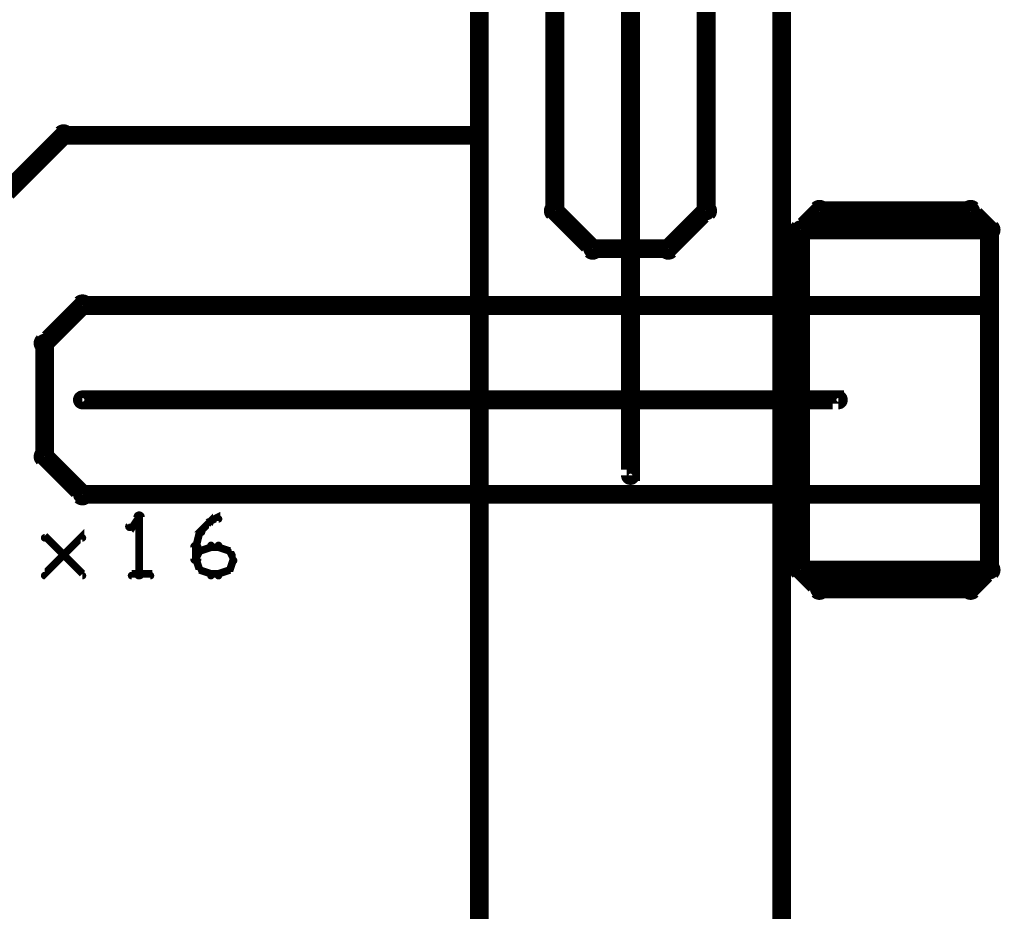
# Model space of a CAD drawing. Extents: x 26 to 524, y 33 to 520.
# Tile 79 of 95: x 356 to 382, y 374 to 398. Entities that reach past the tile are written whole.
import ezdxf

# ---------------------------------------------------------------- set-up
doc = ezdxf.new("R2010")
doc.units = 0
for name, color, linetype in [('BOTTOM', 22, 'CONTINUOUS'), ('DIMENSIONS', 3, 'CONTINUOUS'), ('DRAWING', 1, 'CONTINUOUS'), ('DRAWING2', 4, 'CONTINUOUS'), ('OUTLINES', 5, 'CONTINUOUS')]:
    doc.layers.add(name, color=color, linetype=linetype)

msp = doc.modelspace()

# ---------------------------------------------------------------- linework, layer by layer
at = {"layer": 'BOTTOM', "color": 251}
msp.add_lwpolyline([(347.5, 377.4, 0.3, 0.3, 1), (347.5, 377.6, 0, 0, 0), (347.5, 377.5, 0, 0, 0), (347.5, 377.5, 0.5, 0.5, 1), (347.5, 357.5, 0, 0, 0), (347.5, 357.5, 0.3, 0.3, 0), (347.5, 357.4, 0.3, 0.3, 1), (347.5, 357.6, 0, 0, 0), (347.5, 357.6, 0.3, 0.3, 1), (347.5, 357.4, 0, 0, 0), (347.5, 357.5, 0, 0, 0), (347.5, 357.5, 0.5, 0.5, 1), (347.5, 377.5, 0.5, 0.5, 0), (347.5, 377.5, 0, 0, 0), (347.5, 377.5, 0.3, 0.3, 0), (347.5, 377.6, 0.3, 0.3, 1), (347.5, 377.4, 0, 0, 0)], format="xyseb", close=True, dxfattribs=at)
at = {"layer": 'DIMENSIONS', "color": 94}
msp.add_lwpolyline([(368.5, 376, 0.1, 0.1, 1), (368.5, 376, 0, 0, 0), (368.5, 376, 0, 0, 0), (368.5, 376, 0.1, 0.1, 0), (368.5, 419, 0.1, 0.1, 0), (368.5, 419, 0, 0, 0), (368.5, 419, 0.1, 0.1, 0), (368.5, 419, 0.1, 0.1, 1), (368.5, 419, 0, 0, 0)], format="xyseb", dxfattribs=at)
at = {"layer": 'DRAWING', "color": 2}
for points in [[(372.6, 408.5, 0.3, 0.3, 1), (372.4, 408.5, 0, 0, 0), (372.5, 408.5, 0, 0, 0), (372.5, 408.5, 0.5, 0.5, 0), (372.5, 385.5, 0.5, 0.5, 0), (372.5, 385.5, 0, 0, 0), (372.5, 385.5, 0.3, 0.3, 0), (372.4, 385.5, 0.3, 0.3, 1), (372.6, 385.5, 0, 0, 0)], [(358, 387.6, 0.3, 0.3, 1), (358, 387.4, 0, 0, 0), (358, 387.5, 0, 0, 0), (358, 387.5, 0.5, 0.5, 0), (378, 387.5, 0.5, 0.5, 0), (378, 387.5, 0, 0, 0), (378, 387.5, 0.3, 0.3, 0), (378, 387.4, 0.3, 0.3, 1), (378, 387.6, 0, 0, 0)]]:
    msp.add_lwpolyline(points, format="xyseb", dxfattribs=at)
at = {"layer": 'DRAWING2', "color": 171}
msp.add_lwpolyline([(376.5, 202.5, 0.5, 0.5, 0), (376.5, 402.5, 0, 0, 0), (376.5, 402.5, 0.3, 0.3, 0), (376.6, 402.5, 0.3, 0.3, 1), (376.4, 402.5, 0, 0, 0), (376.5, 402.4, 0.3, 0.3, 1), (376.5, 402.6, 0, 0, 0), (376.5, 402.5, 0, 0, 0), (376.5, 402.5, 0.5, 0.5, 0), (368.5, 402.5, 0, 0, 0), (368.5, 402.5, 0.3, 0.3, 0), (368.5, 402.6, 0.3, 0.3, 1), (368.5, 402.4, 0, 0, 0), (368.6, 402.5, 0.3, 0.3, 1), (368.4, 402.5, 0, 0, 0), (368.5, 402.5, 0, 0, 0), (368.5, 402.5, 0.5, 0.5, 0), (368.5, 202.5, 0.5, 0.5, 0)], format="xyseb", dxfattribs=at)
at = {"layer": 'OUTLINES', "color": 11}
for points in [[(370.5, 407.5, 0.5, 0.5, 0), (370.5, 392.5, 0, 0, 0), (370.5, 392.5, 0.3, 0.3, 0), (370.4, 392.5, 0.3, 0.3, 1), (370.6, 392.5, 0, 0, 0), (370.6, 392.6, 0.3, 0.3, 1), (370.4, 392.4, 0, 0, 0), (370.5, 392.5, 0, 0, 0), (370.5, 392.5, 0.5, 0.5, 0), (371.5, 391.5, 0, 0, 0), (371.5, 391.5, 0.3, 0.3, 0), (371.4, 391.4, 0.3, 0.3, 1), (371.6, 391.6, 0, 0, 0), (371.5, 391.6, 0.3, 0.3, 1), (371.5, 391.4, 0, 0, 0), (371.5, 391.5, 0, 0, 0), (371.5, 391.5, 0.5, 0.5, 0), (373.5, 391.5, 0, 0, 0), (373.5, 391.5, 0.3, 0.3, 0), (373.5, 391.4, 0.3, 0.3, 1), (373.5, 391.6, 0, 0, 0), (373.4, 391.6, 0.3, 0.3, 1), (373.6, 391.4, 0, 0, 0), (373.5, 391.5, 0, 0, 0), (373.5, 391.5, 0.5, 0.5, 0), (374.5, 392.5, 0, 0, 0), (374.5, 392.5, 0.3, 0.3, 0), (374.6, 392.4, 0.3, 0.3, 1), (374.4, 392.6, 0, 0, 0), (374.4, 392.5, 0.3, 0.3, 1), (374.6, 392.5, 0, 0, 0), (374.5, 392.5, 0, 0, 0), (374.5, 392.5, 0.5, 0.5, 0), (374.5, 407.5, 0, 0, 0)], [(368.5, 340.5, 0.5, 0.5, 0), (368.5, 394.5, 0, 0, 0), (368.5, 394.5, 0.3, 0.3, 0), (368.6, 394.5, 0.3, 0.3, 1), (368.4, 394.5, 0, 0, 0), (368.5, 394.4, 0.3, 0.3, 1), (368.5, 394.6, 0, 0, 0), (368.5, 394.5, 0, 0, 0), (368.5, 394.5, 0.5, 0.5, 0), (357.5, 394.5, 0.5, 0.5, 0), (357.5, 394.5, 0, 0, 0), (357.5, 394.5, 0.3, 0.3, 0), (357.5, 394.6, 0.3, 0.3, 1), (357.5, 394.4, 0, 0, 0), (357.6, 394.4, 0.3, 0.3, 1), (357.4, 394.6, 0, 0, 0), (357.5, 394.5, 0, 0, 0), (357.5, 394.5, 0.5, 0.5, 0), (356, 393, 0, 0, 0)], [(359.4, 382.9, 0.1, 0.1, 1), (359.6, 382.9, 0, 0, 0), (359.5, 382.9, 0, 0, 0), (359.5, 382.9, 0.2, 0.2, 0), (359.5, 384.4, 0.2, 0.2, 0), (359.5, 384.4, 0, 0, 0), (359.5, 384.4, 0.1, 0.1, 0), (359.6, 384.4, 0.1, 0.1, 1), (359.4, 384.4, 0, 0, 0)], [(361.4, 384.3, 0.1, 0.1, 1), (361.4, 384.2, 0, 0, 0), (361.4, 384.3, 0, 0, 0), (361.4, 384.3, 0.2, 0.2, 0), (361.6, 384.4, 0.2, 0.2, 0), (361.6, 384.4, 0, 0, 0), (361.6, 384.4, 0.1, 0.1, 0), (361.6, 384.3, 0.1, 0.1, 1), (361.6, 384.4, 0, 0, 0)], [(359.5, 384.3, 0.1, 0.1, 1), (359.5, 384.4, 0, 0, 0), (359.5, 384.4, 0, 0, 0), (359.5, 384.4, 0.2, 0.2, 0), (359.3, 384.1, 0.2, 0.2, 0), (359.3, 384.1, 0, 0, 0), (359.3, 384.1, 0.1, 0.1, 0), (359.2, 384.2, 0.1, 0.1, 1), (359.3, 384.1, 0, 0, 0)], [(361.1, 384, 0.1, 0.1, 1), (361.2, 384, 0, 0, 0), (361.1, 384, 0, 0, 0), (361.1, 384, 0.2, 0.2, 0), (361.4, 384.3, 0.2, 0.2, 0), (361.4, 384.3, 0, 0, 0), (361.4, 384.3, 0.1, 0.1, 0), (361.4, 384.2, 0.1, 0.1, 1), (361.3, 384.3, 0, 0, 0)], [(357, 382.9, 0.1, 0.1, 1), (357, 382.8, 0, 0, 0), (357, 382.9, 0, 0, 0), (357, 382.9, 0.2, 0.2, 0), (358, 383.9, 0.2, 0.2, 0), (358, 383.9, 0, 0, 0), (358, 383.9, 0.1, 0.1, 0), (358, 383.8, 0.1, 0.1, 1), (358, 383.9, 0, 0, 0)], [(361, 383.6, 0.1, 0.1, 1), (361, 383.6, 0, 0, 0), (361, 383.6, 0, 0, 0), (361, 383.6, 0.2, 0.2, 0), (361.1, 384, 0.2, 0.2, 0), (361.1, 384, 0, 0, 0), (361.1, 384, 0.1, 0.1, 0), (361.2, 384, 0.1, 0.1, 1), (361.1, 384, 0, 0, 0)], [(358, 382.8, 0.1, 0.1, 1), (358, 382.9, 0, 0, 0), (358, 382.9, 0, 0, 0), (358, 382.9, 0.2, 0.2, 0), (357, 383.9, 0.2, 0.2, 0), (357, 383.9, 0, 0, 0), (357, 383.9, 0.1, 0.1, 0), (357, 383.9, 0.1, 0.1, 1), (357, 383.8, 0, 0, 0)], [(360.9, 383.3, 0.1, 0.1, 1), (361.1, 383.3, 0, 0, 0), (361, 383.3, 0, 0, 0), (361, 383.3, 0.2, 0.2, 0), (361, 383.6, 0.2, 0.2, 0), (361, 383.6, 0, 0, 0), (361, 383.6, 0.1, 0.1, 0), (361.1, 383.6, 0.1, 0.1, 1), (360.9, 383.6, 0, 0, 0)], [(361.1, 383.5, 0.1, 0.1, 1), (361.1, 383.5, 0, 0, 0), (361.1, 383.5, 0, 0, 0), (361.1, 383.5, 0.2, 0.2, 0), (361.4, 383.6, 0.2, 0.2, 0), (361.4, 383.6, 0, 0, 0), (361.4, 383.6, 0.1, 0.1, 0), (361.4, 383.6, 0.1, 0.1, 1), (361.4, 383.7, 0, 0, 0)], [(361.4, 383.7, 0.1, 0.1, 1), (361.4, 383.6, 0, 0, 0), (361.4, 383.6, 0, 0, 0), (361.4, 383.6, 0.2, 0.2, 0), (361.6, 383.6, 0.2, 0.2, 0), (361.6, 383.6, 0, 0, 0), (361.6, 383.6, 0.1, 0.1, 0), (361.6, 383.6, 0.1, 0.1, 1), (361.6, 383.7, 0, 0, 0)], [(361.6, 383.7, 0.1, 0.1, 1), (361.6, 383.6, 0, 0, 0), (361.6, 383.6, 0, 0, 0), (361.6, 383.6, 0.2, 0.2, 0), (361.9, 383.5, 0.2, 0.2, 0), (361.9, 383.5, 0, 0, 0), (361.9, 383.5, 0.1, 0.1, 0), (361.9, 383.5, 0.1, 0.1, 1), (361.9, 383.5, 0, 0, 0)], [(361, 383.3, 0.1, 0.1, 1), (361, 383.2, 0, 0, 0), (361, 383.3, 0, 0, 0), (361, 383.3, 0.2, 0.2, 0), (361.1, 383.5, 0.2, 0.2, 0), (361.1, 383.5, 0, 0, 0), (361.1, 383.5, 0.1, 0.1, 0), (361.2, 383.5, 0.1, 0.1, 1), (361.1, 383.5, 0, 0, 0)], [(361.9, 383.5, 0.1, 0.1, 1), (361.8, 383.5, 0, 0, 0), (361.9, 383.5, 0, 0, 0), (361.9, 383.5, 0.2, 0.2, 0), (362, 383.3, 0.2, 0.2, 0), (362, 383.3, 0, 0, 0), (362, 383.3, 0.1, 0.1, 0), (362, 383.2, 0.1, 0.1, 1), (362, 383.3, 0, 0, 0)], [(361.1, 383, 0.1, 0.1, 1), (361.2, 383, 0, 0, 0), (361.1, 383, 0, 0, 0), (361.1, 383, 0.2, 0.2, 0), (361, 383.3, 0.2, 0.2, 0), (361, 383.3, 0, 0, 0), (361, 383.3, 0.1, 0.1, 0), (361, 383.3, 0.1, 0.1, 1), (361, 383.2, 0, 0, 0)], [(362, 383.2, 0.1, 0.1, 1), (362, 383.3, 0, 0, 0), (362, 383.3, 0, 0, 0), (362, 383.3, 0.2, 0.2, 0), (361.9, 383, 0.2, 0.2, 0), (361.9, 383, 0, 0, 0), (361.9, 383, 0.1, 0.1, 0), (361.8, 383, 0.1, 0.1, 1), (361.9, 383, 0, 0, 0)], [(359.3, 382.9, 0.1, 0.1, 1), (359.3, 382.8, 0, 0, 0), (359.3, 382.9, 0, 0, 0), (359.3, 382.9, 0.2, 0.2, 0), (359.8, 382.9, 0.2, 0.2, 0), (359.8, 382.9, 0, 0, 0), (359.8, 382.9, 0.1, 0.1, 0), (359.8, 382.8, 0.1, 0.1, 1), (359.8, 382.9, 0, 0, 0)], [(361.4, 382.8, 0.1, 0.1, 1), (361.4, 382.9, 0, 0, 0), (361.4, 382.9, 0, 0, 0), (361.4, 382.9, 0.2, 0.2, 0), (361.1, 383, 0.2, 0.2, 0), (361.1, 383, 0, 0, 0), (361.1, 383, 0.1, 0.1, 0), (361.1, 383, 0.1, 0.1, 1), (361.1, 383, 0, 0, 0)], [(361.6, 382.8, 0.1, 0.1, 1), (361.6, 382.9, 0, 0, 0), (361.6, 382.9, 0, 0, 0), (361.6, 382.9, 0.2, 0.2, 0), (361.4, 382.9, 0.2, 0.2, 0), (361.4, 382.9, 0, 0, 0), (361.4, 382.9, 0.1, 0.1, 0), (361.4, 382.9, 0.1, 0.1, 1), (361.4, 382.8, 0, 0, 0)], [(361.9, 383, 0.1, 0.1, 1), (361.9, 383, 0, 0, 0), (361.9, 383, 0, 0, 0), (361.9, 383, 0.2, 0.2, 0), (361.6, 382.9, 0.2, 0.2, 0), (361.6, 382.9, 0, 0, 0), (361.6, 382.9, 0.1, 0.1, 0), (361.6, 382.9, 0.1, 0.1, 1), (361.6, 382.8, 0, 0, 0)]]:
    msp.add_lwpolyline(points, format="xyseb", dxfattribs=at)
for points in [[(377.5, 382.6, 0.3, 0.3, 1), (377.5, 382.4, 0, 0, 0), (377.5, 382.5, 0, 0, 0), (377.5, 382.5, 0.5, 0.5, 0), (381.5, 382.5, 0, 0, 0), (381.5, 382.5, 0.3, 0.3, 0), (381.5, 382.4, 0.3, 0.3, 1), (381.5, 382.6, 0, 0, 0), (381.4, 382.6, 0.3, 0.3, 1), (381.6, 382.4, 0, 0, 0), (381.5, 382.5, 0, 0, 0), (381.5, 382.5, 0.5, 0.5, 0), (382, 383, 0, 0, 0), (382, 383, 0.3, 0.3, 0), (382.1, 382.9, 0.3, 0.3, 1), (381.9, 383.1, 0, 0, 0), (381.9, 383, 0.3, 0.3, 1), (382.1, 383, 0, 0, 0), (382, 383, 0, 0, 0), (382, 383, 0.5, 0.5, 0), (382, 392, 0, 0, 0), (382, 392, 0.3, 0.3, 0), (382.1, 392, 0.3, 0.3, 1), (381.9, 392, 0, 0, 0), (381.9, 391.9, 0.3, 0.3, 1), (382.1, 392.1, 0, 0, 0), (382, 392, 0, 0, 0), (382, 392, 0.5, 0.5, 0), (381.5, 392.5, 0, 0, 0), (381.5, 392.5, 0.3, 0.3, 0), (381.6, 392.6, 0.3, 0.3, 1), (381.4, 392.4, 0, 0, 0), (381.5, 392.4, 0.3, 0.3, 1), (381.5, 392.6, 0, 0, 0), (381.5, 392.5, 0, 0, 0), (381.5, 392.5, 0.5, 0.5, 0), (377.5, 392.5, 0, 0, 0), (377.5, 392.5, 0.3, 0.3, 0), (377.5, 392.6, 0.3, 0.3, 1), (377.5, 392.4, 0, 0, 0), (377.6, 392.4, 0.3, 0.3, 1), (377.4, 392.6, 0, 0, 0), (377.5, 392.5, 0, 0, 0), (377.5, 392.5, 0.5, 0.5, 0), (377, 392, 0, 0, 0), (377, 392, 0.3, 0.3, 0), (376.9, 392.1, 0.3, 0.3, 1), (377.1, 391.9, 0, 0, 0), (377.1, 392, 0.3, 0.3, 1), (376.9, 392, 0, 0, 0), (377, 392, 0, 0, 0), (377, 392, 0.5, 0.5, 0), (377, 383, 0, 0, 0), (377, 383, 0.3, 0.3, 0), (376.9, 383, 0.3, 0.3, 1), (377.1, 383, 0, 0, 0), (377.1, 383.1, 0.3, 0.3, 1), (376.9, 382.9, 0, 0, 0), (377, 383, 0, 0, 0), (377, 383, 0.5, 0.5, 0), (377.5, 382.5, 0.5, 0.5, 0), (377.5, 382.5, 0, 0, 0), (377.5, 382.5, 0.3, 0.3, 0), (377.4, 382.4, 0.3, 0.3, 1), (377.6, 382.6, 0, 0, 0)], [(377, 390.1, 0.3, 0.3, 1), (377, 389.9, 0, 0, 0), (377, 390, 0, 0, 0), (377, 390, 0.5, 0.5, 0), (382, 390, 0, 0, 0), (382, 390, 0.3, 0.3, 0), (382, 389.9, 0.3, 0.3, 1), (382, 390.1, 0, 0, 0), (381.9, 390, 0.3, 0.3, 1), (382.1, 390, 0, 0, 0), (382, 390, 0, 0, 0), (382, 390, 0.5, 0.5, 0), (382, 392, 0, 0, 0), (382, 392, 0.3, 0.3, 0), (382.1, 392, 0.3, 0.3, 1), (381.9, 392, 0, 0, 0), (382, 391.9, 0.3, 0.3, 1), (382, 392.1, 0, 0, 0), (382, 392, 0, 0, 0), (382, 392, 0.5, 0.5, 0), (377, 392, 0, 0, 0), (377, 392, 0.3, 0.3, 0), (377, 392.1, 0.3, 0.3, 1), (377, 391.9, 0, 0, 0), (377.1, 392, 0.3, 0.3, 1), (376.9, 392, 0, 0, 0), (377, 392, 0, 0, 0), (377, 392, 0.5, 0.5, 0), (377, 390, 0.5, 0.5, 0), (377, 390, 0, 0, 0), (377, 390, 0.3, 0.3, 0), (376.9, 390, 0.3, 0.3, 1), (377.1, 390, 0, 0, 0)], [(377, 389.9, 0.3, 0.3, 1), (377, 390.1, 0, 0, 0), (377, 390, 0, 0, 0), (377, 390, 0.5, 0.5, 0), (358, 390, 0, 0, 0), (358, 390, 0.3, 0.3, 0), (358, 390.1, 0.3, 0.3, 1), (358, 389.9, 0, 0, 0), (358.1, 389.9, 0.3, 0.3, 1), (357.9, 390.1, 0, 0, 0), (358, 390, 0, 0, 0), (358, 390, 0.5, 0.5, 0), (357, 389, 0, 0, 0), (357, 389, 0.3, 0.3, 0), (356.9, 389.1, 0.3, 0.3, 1), (357.1, 388.9, 0, 0, 0), (357.1, 389, 0.3, 0.3, 1), (356.9, 389, 0, 0, 0), (357, 389, 0, 0, 0), (357, 389, 0.5, 0.5, 0), (357, 386, 0, 0, 0), (357, 386, 0.3, 0.3, 0), (356.9, 386, 0.3, 0.3, 1), (357.1, 386, 0, 0, 0), (357.1, 386.1, 0.3, 0.3, 1), (356.9, 385.9, 0, 0, 0), (357, 386, 0, 0, 0), (357, 386, 0.5, 0.5, 0), (358, 385, 0, 0, 0), (358, 385, 0.3, 0.3, 0), (357.9, 384.9, 0.3, 0.3, 1), (358.1, 385.1, 0, 0, 0), (358, 385.1, 0.3, 0.3, 1), (358, 384.9, 0, 0, 0), (358, 385, 0, 0, 0), (358, 385, 0.5, 0.5, 0), (377, 385, 0, 0, 0), (377, 385, 0.3, 0.3, 0), (377, 384.9, 0.3, 0.3, 1), (377, 385.1, 0, 0, 0), (376.9, 385, 0.3, 0.3, 1), (377.1, 385, 0, 0, 0), (377, 385, 0, 0, 0), (377, 385, 0.5, 0.5, 0), (377, 390, 0.5, 0.5, 0), (377, 390, 0, 0, 0), (377, 390, 0.3, 0.3, 0), (377.1, 390, 0.3, 0.3, 1), (376.9, 390, 0, 0, 0)], [(377, 383.1, 0.3, 0.3, 1), (377, 382.9, 0, 0, 0), (377, 383, 0, 0, 0), (377, 383, 0.5, 0.5, 0), (382, 383, 0, 0, 0), (382, 383, 0.3, 0.3, 0), (382, 382.9, 0.3, 0.3, 1), (382, 383.1, 0, 0, 0), (381.9, 383, 0.3, 0.3, 1), (382.1, 383, 0, 0, 0), (382, 383, 0, 0, 0), (382, 383, 0.5, 0.5, 0), (382, 385, 0, 0, 0), (382, 385, 0.3, 0.3, 0), (382.1, 385, 0.3, 0.3, 1), (381.9, 385, 0, 0, 0), (382, 384.9, 0.3, 0.3, 1), (382, 385.1, 0, 0, 0), (382, 385, 0, 0, 0), (382, 385, 0.5, 0.5, 0), (377, 385, 0, 0, 0), (377, 385, 0.3, 0.3, 0), (377, 385.1, 0.3, 0.3, 1), (377, 384.9, 0, 0, 0), (377.1, 385, 0.3, 0.3, 1), (376.9, 385, 0, 0, 0), (377, 385, 0, 0, 0), (377, 385, 0.5, 0.5, 0), (377, 383, 0.5, 0.5, 0), (377, 383, 0, 0, 0), (377, 383, 0.3, 0.3, 0), (376.9, 383, 0.3, 0.3, 1), (377.1, 383, 0, 0, 0)]]:
    msp.add_lwpolyline(points, format="xyseb", close=True, dxfattribs=at)

doc.saveas('drawing.dxf')
